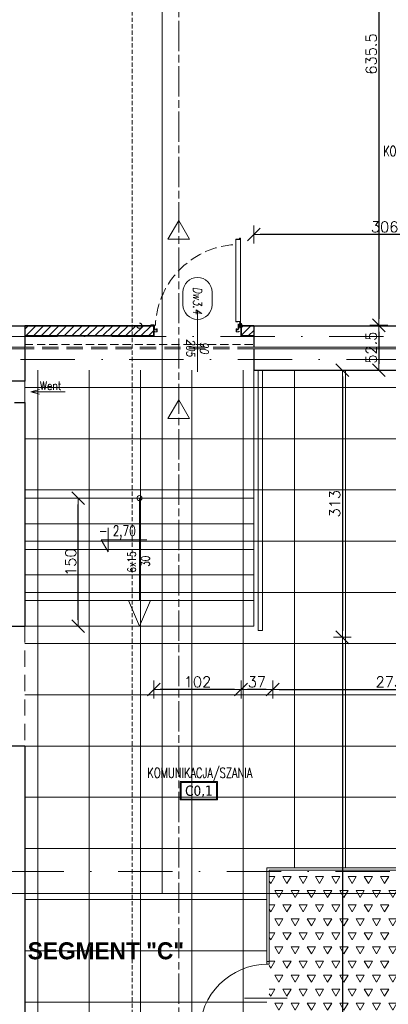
# Model space of a CAD drawing. Header units: millimetres. Extents: x 28291 to 177760, y -399809 to -170937.
# Tile 144 of 256: x 52599 to 53030, y -196383 to -195229. Entities that reach past the tile are written whole.
import ezdxf
from ezdxf.enums import TextEntityAlignment as Align

# ---------------------------------------------------------------- set-up
doc = ezdxf.new("R2010")
doc.units = ezdxf.units.MM
for name, pattern in [('CARKOVANA', [7.5, 5, -2.5]), ('CENTER', [0.6, 0.375, -0.075, 0.075, -0.075]), ('CHAIN', [0.3543, 0.2362, -0.0295, 0.0591, -0.0295]), ('DASHDOT', [25.4, 12.7, -6.35, 0, -6.35]), ('HIDDEN', [9.525, 6.35, -3.175]), ('Hidden Line', [391.222223, 282.222223, -109]), ('HIDDEN2', [4.7625, 3.175, -1.5875])]:
    doc.linetypes.add(name, pattern=pattern)
doc.layers.get('0').update_dxf_attribs({"lineweight": 0})
for name, color, linetype, lineweight in [('!! 0_ Istn-sciany', 3, 'Continuous', 30), ('!! 0_ Istn-widok', 1, 'Continuous', 15), ('!! 0_ Opis', 8, 'Continuous', 13), ('!! 0_Istn-went', 5, 'Continuous', 13), ('!! 0_Opis_pom', 9, 'Continuous', 13), ('!! 0_Widok', 1, 'Continuous', 15), ('!! 1_droga ewakuacyjna', 3, 'CHAIN', 20), ('!! 2_drzwi opis', 151, 'Continuous', 9), ('!! 2_posadzki gres 2 - komu', 200, 'Continuous', 9), ('!! 2_posadzki winyle 1', 31, 'Continuous', 9), ('!! wymiary osi', 250, 'Continuous', 9), ('0-osie-liniA', 14, 'DASHDOT', 5), ('Dimension (ISO)', 7, 'Continuous', 25), ('Model', 7, 'Continuous', 30)]:
    doc.layers.add(name, color=color, linetype=linetype, lineweight=lineweight)
doc.layers.add('!! 0_ramki', color=66, linetype='Continuous', lineweight=9, plot=False)
for name, color, linetype, lineweight, true_color in [('!! 1_drzwi-linia - zrealizowane', 7, 'Continuous', 5, 0x7a7a7a), ('!! 1_PROJ ŚCIANY  - zrealizowane', 9, 'Continuous', 35, 0x808080), ('!! 1_Wyburzenia', 252, 'CARKOVANA', 13, 0x696969), ('!! 2_OPIS DRZWI ZREAZL', 7, 'Continuous', 5, 0xb5b5b5)]:
    doc.layers.add(name, color=color, linetype=linetype, lineweight=lineweight, true_color=true_color)
doc.styles.add('50', font='ROMANS.shx', dxfattribs={"width": 0.8, "height": 10})
doc.styles.add('ARCHETYP', font='romans.shx', dxfattribs={"height": 15})
doc.styles.add('ARIAL', font='tahoma.ttf')
doc.styles.add('Note Text (ISO)', font='tahoma.ttf')
doc.styles.add('SIMPLEX', font='simplex.shx', dxfattribs={"width": 0.77})
doc.styles.add('STYLE10', font='arialbd.ttf')
doc.styles.add('TXT', font='simplex.shx')
doc.dimstyles.new('Default (ISO)', dxfattribs={"dimscale": 5, "dimtxt": 5, "dimasz": 5, "dimexe": 3.175, "dimexo": 0, "dimgap": 0.762, "dimtad": 1, "dimdec": 0, "dimrnd": 1e-08, "dimzin": 0, "dimtxsty": 'Note Text (ISO)', "dimcen": 0.09, "dimdle": 10, "dimclrd": 256, "dimclre": 256, "dimclrt": 256, "dimazin": 0, "dimtfac": 0.70104, "dimtmove": 0, "dimatfit": 3, "dimfxl": 1, "dimtolj": 1, "dimtzin": 0, "dimlwd": -1, "dimlwe": -1, "dimarcsym": 0})
doc.dimstyles.new('DIM50', dxfattribs={"dimscale": 5, "dimtxt": 2.5, "dimasz": 1.5, "dimexe": 0, "dimexo": 0, "dimgap": 0.5, "dimtad": 1, "dimdec": 4, "dimrnd": 0.5, "dimdsep": 46, "dimtxsty": 'TXT', "dimblk1": 'TICK1', "dimblk2": 'TICK1', "dimsah": 1, "dimcen": 0, "dimse1": 1, "dimse2": 1, "dimclrd": 1, "dimclre": 7, "dimclrt": 9, "dimadec": 0, "dimazin": 0, "dimtfac": 1, "dimtdec": 4, "dimtmove": 2, "dimatfit": 3, "dimldrblk": 'TICK1', "dimfxl": 1, "dimtolj": 1, "dimarcsym": 0})

# ---------------------------------------------------------------- blocks, each defined once
blk = doc.blocks.new('BLOK OSI')
at = {"layer": '0-osie-liniA', "ltscale": 5}
for points in [[(48639.33021, -195663.0883), (55424.2848, -195663.0883)], [(51837.14395, -195690.0883), (53504.05566, -195690.0883)], [(51570.03302, -196290.0883), (53810.60983, -196290.0883)]]:
    blk.add_lwpolyline(points, dxfattribs=at)
blk = doc.blocks.new('zaw-dr-90-p')
at = {"color": 2, "linetype": 'CENTER', "ltscale": 0.2}
for p, q in [((12, 0), (-12, 0)), ((0, 12), (0, -12)), ((24, 24), (31, 24)), ((24, 19), (31, 19))]:
    blk.add_line(p, q, dxfattribs=at)
at = {"ltscale": 0.2}
for p, q in [((10, 12), (6, 12)), ((10, 0), (10, 6))]:
    blk.add_line(p, q, dxfattribs=at)
blk.add_lwpolyline([(0, 6), (23, 6, 0.414214), (28, 11), (28, 31), (24, 31), (24, 11, -0.414214), (23, 10), (0, 10, 4.561698), (8, 6), (5, 4)], format="xyb", dxfattribs=at)
blk.add_lwpolyline([(0, 0), (-2, 0), (-2, 0), (0, 0), (0, 3), (0, 3), (0, 0), (3, 0), (3, 0), (0, 0), (0, -3), (0, -3)], close=True)
blk.add_lwpolyline([(10, 10), (10, 39), (6, 39), (6, 10)], dxfattribs=at)
blk.add_circle((0, 0), 6.5, dxfattribs=at)
blk = doc.blocks.new('drzwi 90- sc 12')
for p, q in [((-13620.3, 20410.2), (-13620.3, 20313.8)), ((-13614.9, 20409.9), (-13620.3, 20409.9)), ((-13616.1, 20410.3), (-13620.2, 20410.3)), ((-13616.1, 20410.3), (-13620, 20410.3)), ((-13618.2, 20410.3), (-13616.2, 20410.3)), ((-13618.2, 20410.3), (-13616.2, 20410.3)), ((-13616.1, 20410.3), (-13616.1, 20411.5)), ((-13616.1, 20411.5), (-13615, 20411.5)), ((-13614.9, 20411.4), (-13614.9, 20313.8)), ((-13620.3, 20313.5), (-13620.3, 20318)), ((-13614.9, 20312.3), (-13614.9, 20318)), ((-13715.6, 20308.3), (-13715.6, 20308.6)), ((-13715.6, 20307.7), (-13715.6, 20308.6)), ((-13715.6, 20307.8), (-13715.6, 20308.6)), ((-13715.6, 20307.7), (-13715.4, 20307.7)), ((-13614.9, 20313.8), (-13620.3, 20313.8)), ((-13618.2, 20313.4), (-13620.2, 20313.4)), ((-13618.2, 20313.7), (-13618.2, 20313.4)), ((-13618.2, 20313.7), (-13616.4, 20313.7)), ((-13617.8, 20311.1), (-13617.8, 20305.7)), ((-13617.8, 20311.1), (-13617.8, 20305.7)), ((-13616.2, 20309.9), (-13617.4, 20309.9)), ((-13616.2, 20309.9), (-13616.2, 20311)), ((-13615.9, 20313.2), (-13615.9, 20312.2)), ((-13615.9, 20312.2), (-13615, 20312.2)), ((-13715.8, 20302), (-13716.3, 20302)), ((-13616.8, 20302), (-13616.3, 20302))]:
    blk.add_line(p, q)
for points in [[(-13665.3, 20285), (-13665.3, 20325.8)], [(-13615.6, 20309.6), (-13615.3, 20309.6), (-13615.3, 20309.8), (-13616.3, 20309.8), (-13616.3, 20309.6), (-13615.9, 20309.6)]]:
    blk.add_lwpolyline(points)
at = {"lineweight": 30}
for points in [[(-13716.3, 20308.9), (-13721.3, 20308.9)], [(-13716.3, 20308.9), (-13716.3, 20296.9)], [(-13614.3, 20308.9), (-13609.3, 20308.9)], [(-13614.3, 20308.9), (-13614.3, 20296.9)]]:
    blk.add_lwpolyline(points, dxfattribs=at)
at = {"ltscale": 0.2}
for points in [[(-13715.6, 20307.5), (-13715.6, 20309.5, 0.414214), (-13715.9, 20309.8), (-13719.4, 20309.8, 0.414214), (-13719.8, 20309.5), (-13719.8, 20308.9), (-13719.6, 20308.9), (-13719.6, 20309.5, -0.414214), (-13719.4, 20309.6), (-13717, 20309.6)], [(-13717, 20309.6), (-13715.9, 20309.6, -0.414214), (-13715.7, 20309.5), (-13715.7, 20307.5)], [(-13715.7, 20307.8), (-13715.7, 20305.6, 0.414214), (-13715.4, 20305.2), (-13715, 20305.2, -0.414214), (-13714.8, 20305.1), (-13714.8, 20304.5, 0.414214), (-13714.5, 20304.1), (-13713.3, 20304.1, 0.414214), (-13712.9, 20304.5), (-13712.9, 20305.1, -1), (-13712.7, 20305.1), (-13712.7, 20302, -0.414214), (-13712.9, 20301.8), (-13715.4, 20301.8, -0.414214), (-13715.6, 20302), (-13715.6, 20302.5), (-13715.8, 20302.5), (-13715.8, 20302, 0.414214), (-13715.4, 20301.6), (-13712.9, 20301.6, 0.414214), (-13712.6, 20302), (-13712.6, 20305.1, 1), (-13713.1, 20305.1), (-13713.1, 20304.5, -0.414214), (-13713.3, 20304.3), (-13714.5, 20304.3, -0.414214), (-13714.6, 20304.5), (-13714.6, 20305.1, 0.414214), (-13715, 20305.4), (-13715.4, 20305.4, -0.414214), (-13715.6, 20305.6), (-13715.6, 20307.6)], [(-13615.9, 20309.6), (-13616.6, 20309.6, 0.414214), (-13616.8, 20309.5), (-13616.8, 20305.6, -0.414214), (-13617.1, 20305.2), (-13617.6, 20305.2, 0.414214), (-13617.7, 20305.1), (-13617.7, 20304.5, -0.414214), (-13618.1, 20304.1), (-13619.3, 20304.1, -0.414214), (-13619.6, 20304.5), (-13619.6, 20305.1, 1), (-13619.8, 20305.1), (-13619.8, 20302, 0.414214), (-13619.6, 20301.8), (-13617.1, 20301.8, 0.414214), (-13616.9, 20302), (-13616.9, 20302.5), (-13616.8, 20302.5), (-13616.8, 20302, -0.414214), (-13617.1, 20301.6), (-13619.6, 20301.6, -0.414214), (-13620, 20302), (-13620, 20305.1, -1), (-13619.4, 20305.1), (-13619.4, 20304.5, 0.414214), (-13619.3, 20304.3), (-13618.1, 20304.3, 0.414214), (-13617.9, 20304.5), (-13617.9, 20305.1, -0.414214), (-13617.6, 20305.4), (-13617.1, 20305.4, 0.414214), (-13617, 20305.6), (-13617, 20309.5, -0.414214), (-13616.6, 20309.8), (-13613.1, 20309.8, -0.414214), (-13612.8, 20309.5), (-13612.8, 20308.9), (-13612.9, 20308.9), (-13612.9, 20309.5, 0.414214), (-13613.1, 20309.6), (-13615.6, 20309.6)]]:
    blk.add_lwpolyline(points, format="xyb", dxfattribs=at)
blk.add_lwpolyline([(-13616.8, 20308.8), (-13617, 20308.8), (-13617, 20307.4), (-13616.8, 20307.4)], close=True)
for centre, radius, start, end in [((-13620.2, 20410.2), 0.1, 90, 180), ((-13615, 20411.4), 0.1, 0, 90), ((-13620.2, 20313.5), 0.1, 180, 270), ((-13616.4, 20313.2), 0.5, 0, 90), ((-13616.3, 20311), 0.1, 0, 90), ((-13615, 20312.3), 0.1, 270, 0)]:
    blk.add_arc(centre, radius, start, end)
at = {"linetype": 'Hidden Line', "lineweight": 9, "ltscale": 0.05}
blk.add_arc((-13615.5, 20305.1), 99.1, 94.8005, 177.6944, dxfattribs=at)
at = {"xscale": 0.09999999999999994, "yscale": 0.09999999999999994, "zscale": 0.09999999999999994, "rotation": 180.0000000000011}
blk.add_blockref('zaw-dr-90-p', (-13614.9, 20310.9), dxfattribs=at)
blk = doc.blocks.new('1_ok-opis')
blk.add_line((0, 111.6), (0, 50))
for points in [[(-17, 128.6), (-17, 143.6)], [(17, 128.6), (17, 143.6)]]:
    blk.add_lwpolyline(points)
for centre, start, end in [((0, 143.6), 0, 180), ((0, 128.6), 180, 0)]:
    blk.add_arc(centre, 17, start, end)
at = {"style": 'ARCHETYP'}
for tag, height, rotation, p in [('NR', 12, 90, (0, 136.9)), ('NR', 12, 270, (0, 136.9)), ('SZEROKOŚĆ', 10, 90, (-8, 78.3)), ('WYSOKOŚĆ', 10, 270, (-8, 78.3)), ('WYSOKOŚĆ', 10, 90, (8, 78.3)), ('SZEROKOŚĆ', 10, 270, (8, 78.3))]:
    blk.add_attdef(tag, text='', height=height, rotation=rotation, dxfattribs=at).set_placement(p, align=Align.MIDDLE)
blk = doc.blocks.new('*D1405')
at = {"layer": 'DEFPOINTS', "color": 0, "transparency": 16777216}
for p in [(-690, 120), (510, 120), (510, 19)]:
    blk.add_point(p, dxfattribs=at)
at = {"layer": 'Dimension (ISO)', "transparency": 16777216}
for p, q in [((-690, 120), (-690, 3)), ((510, 120), (510, 3)), ((-665, 19), (485, 19))]:
    blk.add_line(p, q, dxfattribs=at)
for points in [[(-665, 23), (-665, 15), (-690, 19)], [(485, 23), (485, 15), (510, 19)]]:
    blk.add_solid(points, dxfattribs=at)
at = {"layer": 'Dimension (ISO)', "lineweight": 9, "transparency": 16777216, "insert": (-161, 49), "char_height": 25, "attachment_point": 1, "style": 'Note Text (ISO)'}
blk.add_mtext('\\A1;1200', dxfattribs=at)
blk = doc.blocks.new('TICK1')
at = {"color": 2}
blk.add_line((-1, -1), (1, 1), dxfattribs=at)
at = {"color": 0}
for p, q in [((0, 0), (-1, 0)), ((0, -1.4), (0, 1.4))]:
    blk.add_line(p, q, dxfattribs=at)
blk = doc.blocks.new('*D2408')
at = {"layer": '!! wymiary osi', "color": 1, "lineweight": -2, "transparency": 16777216}
blk.add_line((53018.8, -194959.1), (53018.8, -195579.6), dxfattribs=at)
at = {"layer": 'DEFPOINTS', "color": 0, "transparency": 16777216}
for p in [(53018.8, -194951.6), (53018.8, -195587.1), (53018.8, -195587.1)]:
    blk.add_point(p, dxfattribs=at)
at = {"layer": '!! wymiary osi', "color": 1, "lineweight": -2, "transparency": 16777216, "xscale": 7.5, "yscale": 7.5, "zscale": 7.5}
for p, rotation in [((53018.8, -194951.6), 90), ((53018.8, -195587.1), 270)]:
    blk.add_blockref('TICK1', p, dxfattribs=dict(at, rotation=rotation))
at = {"layer": '!! wymiary osi', "color": 9, "transparency": 16777216, "insert": (53010, -195269.3), "char_height": 12.5, "attachment_point": 5, "rotation": 90, "style": 'TXT'}
blk.add_mtext('\\A1;635.5', dxfattribs=at)
blk = doc.blocks.new('*D2409')
at = {"layer": '!! wymiary osi', "color": 1, "lineweight": -2, "transparency": 16777216}
blk.add_line((53018.8, -195594.6), (53018.8, -195632.1), dxfattribs=at)
at = {"layer": 'DEFPOINTS', "color": 0, "transparency": 16777216}
for p in [(53018.8, -195587.1), (53018.8, -195639.6), (53020.2, -195639.6)]:
    blk.add_point(p, dxfattribs=at)
at = {"layer": '!! wymiary osi', "color": 1, "lineweight": -2, "transparency": 16777216, "xscale": 7.5, "yscale": 7.5, "zscale": 7.5}
for p, rotation in [((53018.8, -195587.1), 90), ((53018.8, -195639.6), 270)]:
    blk.add_blockref('TICK1', p, dxfattribs=dict(at, rotation=rotation))
at = {"layer": '!! wymiary osi', "color": 9, "transparency": 16777216, "insert": (53010, -195613.3), "char_height": 12.5, "attachment_point": 5, "rotation": 90, "style": 'TXT'}
blk.add_mtext('\\A1;52.5', dxfattribs=at)
blk = doc.blocks.new('*D2476')
at = {"layer": '!! wymiary osi', "color": 1, "lineweight": -2, "transparency": 16777216}
blk.add_line((53171.2, -195480.6), (52880.2, -195480.6), dxfattribs=at)
at = {"layer": 'DEFPOINTS', "color": 0, "transparency": 16777216}
for p in [(52872.7, -195480.6), (52872.7, -195587.1), (53178.7, -195587.6)]:
    blk.add_point(p, dxfattribs=at)
at = {"layer": '!! wymiary osi', "color": 1, "lineweight": -2, "transparency": 16777216, "xscale": 7.5, "yscale": 7.5, "zscale": 7.5, "rotation": 180}
blk.add_blockref('TICK1', (52872.7, -195480.6), dxfattribs=at)
at = {"layer": '!! wymiary osi', "color": 1, "lineweight": -2, "transparency": 16777216, "xscale": 7.5, "yscale": 7.5, "zscale": 7.5}
blk.add_blockref('TICK1', (53178.7, -195480.6), dxfattribs=at)
at = {"layer": '!! wymiary osi', "color": 9, "transparency": 16777216, "insert": (53025.7, -195471.8), "char_height": 12.5, "attachment_point": 5, "style": 'TXT'}
blk.add_mtext('\\A1;306', dxfattribs=at)
blk = doc.blocks.new('*D2477')
at = {"layer": '!! wymiary osi', "color": 1, "lineweight": -2, "transparency": 16777216}
blk.add_line((52976.2, -195647.1), (52976.2, -195945.1), dxfattribs=at)
at = {"layer": 'DEFPOINTS', "color": 0, "transparency": 16777216}
for p in [(52894.7, -195639.6), (52894.7, -195952.6), (52976.2, -195952.6)]:
    blk.add_point(p, dxfattribs=at)
at = {"layer": '!! wymiary osi', "color": 1, "lineweight": -2, "transparency": 16777216, "xscale": 7.5, "yscale": 7.5, "zscale": 7.5}
for p, rotation in [((52976.2, -195639.6), 90), ((52976.2, -195952.6), 270)]:
    blk.add_blockref('TICK1', p, dxfattribs=dict(at, rotation=rotation))
at = {"layer": '!! wymiary osi', "color": 9, "transparency": 16777216, "insert": (52967.4, -195796.1), "char_height": 12.5, "attachment_point": 5, "rotation": 90, "style": 'TXT'}
blk.add_mtext('\\A1;313', dxfattribs=at)
blk = doc.blocks.new('*D2478')
at = {"layer": '!! wymiary osi', "color": 1, "lineweight": -2, "transparency": 16777216}
blk.add_line((52887.2, -196013.7), (52865.2, -196013.7), dxfattribs=at)
at = {"layer": 'DEFPOINTS', "color": 0, "transparency": 16777216}
for p in [(52857.7, -195952.6), (52894.7, -195952.6), (52857.7, -196013.7)]:
    blk.add_point(p, dxfattribs=at)
at = {"layer": '!! wymiary osi', "color": 1, "lineweight": -2, "transparency": 16777216, "xscale": 7.5, "yscale": 7.5, "zscale": 7.5, "rotation": 180}
blk.add_blockref('TICK1', (52857.7, -196013.7), dxfattribs=at)
at = {"layer": '!! wymiary osi', "color": 1, "lineweight": -2, "transparency": 16777216, "xscale": 7.5, "yscale": 7.5, "zscale": 7.5}
blk.add_blockref('TICK1', (52894.7, -196013.7), dxfattribs=at)
at = {"layer": '!! wymiary osi', "color": 9, "transparency": 16777216, "insert": (52876.2, -196004.9), "char_height": 12.5, "attachment_point": 5, "style": 'TXT'}
blk.add_mtext('\\A1;37', dxfattribs=at)
blk = doc.blocks.new('*D2479')
at = {"layer": '!! wymiary osi', "color": 1, "lineweight": -2, "transparency": 16777216}
blk.add_line((52850.2, -196013.7), (52763.2, -196013.7), dxfattribs=at)
at = {"layer": 'DEFPOINTS', "color": 0, "transparency": 16777216}
for p in [(52755.7, -195952.6), (52857.7, -195952.6), (52755.7, -196013.7)]:
    blk.add_point(p, dxfattribs=at)
at = {"layer": '!! wymiary osi', "color": 1, "lineweight": -2, "transparency": 16777216, "xscale": 7.5, "yscale": 7.5, "zscale": 7.5, "rotation": 180}
blk.add_blockref('TICK1', (52755.7, -196013.7), dxfattribs=at)
at = {"layer": '!! wymiary osi', "color": 1, "lineweight": -2, "transparency": 16777216, "xscale": 7.5, "yscale": 7.5, "zscale": 7.5}
blk.add_blockref('TICK1', (52857.7, -196013.7), dxfattribs=at)
at = {"layer": '!! wymiary osi', "color": 9, "transparency": 16777216, "insert": (52806.7, -196004.9), "char_height": 12.5, "attachment_point": 5, "style": 'TXT'}
blk.add_mtext('\\A1;102', dxfattribs=at)
blk = doc.blocks.new('*D2481')
at = {"layer": '!! wymiary osi', "color": 1, "lineweight": -2, "transparency": 16777216}
blk.add_line((52902.2, -196013.7), (53160.2, -196013.7), dxfattribs=at)
at = {"layer": 'DEFPOINTS', "color": 0, "transparency": 16777216}
for p in [(52894.7, -195952.6), (53167.7, -195952.6), (53167.7, -196013.7)]:
    blk.add_point(p, dxfattribs=at)
at = {"layer": '!! wymiary osi', "color": 1, "lineweight": -2, "transparency": 16777216, "xscale": 7.5, "yscale": 7.5, "zscale": 7.5, "rotation": 180}
blk.add_blockref('TICK1', (52894.7, -196013.7), dxfattribs=at)
at = {"layer": '!! wymiary osi', "color": 1, "lineweight": -2, "transparency": 16777216, "xscale": 7.5, "yscale": 7.5, "zscale": 7.5}
blk.add_blockref('TICK1', (53167.7, -196013.7), dxfattribs=at)
at = {"layer": '!! wymiary osi', "color": 9, "transparency": 16777216, "insert": (53031.2, -196004.9), "char_height": 12.5, "attachment_point": 5, "style": 'TXT'}
blk.add_mtext('\\A1;273', dxfattribs=at)
blk = doc.blocks.new('*D2599')
at = {"layer": '!! wymiary osi', "color": 1, "lineweight": -2, "transparency": 16777216}
blk.add_line((52667.1, -195932.1), (52667.1, -195797.1), dxfattribs=at)
at = {"layer": 'DEFPOINTS', "color": 0, "transparency": 16777216}
for p in [(52604.7, -195789.6), (52667.1, -195789.6), (52604.7, -195939.6)]:
    blk.add_point(p, dxfattribs=at)
at = {"layer": '!! wymiary osi', "color": 1, "lineweight": -2, "transparency": 16777216, "xscale": 7.5, "yscale": 7.5, "zscale": 7.5}
for p, rotation in [((52667.1, -195789.6), 90), ((52667.1, -195939.6), 270)]:
    blk.add_blockref('TICK1', p, dxfattribs=dict(at, rotation=rotation))
at = {"layer": '!! wymiary osi', "color": 9, "transparency": 16777216, "insert": (52658.4, -195864.6), "char_height": 12.5, "attachment_point": 5, "rotation": 90, "style": 'TXT'}
blk.add_mtext('\\A1;150', dxfattribs=at)
blk = doc.blocks.new('*D2600')
at = {"layer": '!! wymiary osi', "color": 1, "lineweight": -2, "transparency": 16777216}
blk.add_line((52976.2, -195960.1), (52976.2, -197107.1), dxfattribs=at)
at = {"layer": 'DEFPOINTS', "color": 0, "transparency": 16777216}
for p in [(52894.7, -195952.6), (52894.7, -197114.6), (52976.2, -197114.6)]:
    blk.add_point(p, dxfattribs=at)
at = {"layer": '!! wymiary osi', "color": 1, "lineweight": -2, "transparency": 16777216, "xscale": 7.5, "yscale": 7.5, "zscale": 7.5}
for p, rotation in [((52976.2, -195952.6), 90), ((52976.2, -197114.6), 270)]:
    blk.add_blockref('TICK1', p, dxfattribs=dict(at, rotation=rotation))
at = {"layer": '!! wymiary osi', "color": 9, "transparency": 16777216, "insert": (52967.4, -196500.9), "char_height": 12.5, "attachment_point": 5, "rotation": 90, "style": 'TXT'}
blk.add_mtext('\\A1;1162', dxfattribs=at)
blk = doc.blocks.new('oznaczenie przekroi')
at = {"layer": '!! 1_Wyburzenia'}
blk.add_lwpolyline([(88789.9, -193651.7), (88789.9, -199799.7)], dxfattribs=at)
blk = doc.blocks.new('A$C11ef928a')
at = {"layer": 'Dimension (ISO)', "lineweight": 9}
dim = blk.add_linear_dim(base=(510.2, 18.8), p1=(-689.8, 120.2), p2=(510.2, 120.2), angle=180, dimstyle='Default (ISO)', override={"dimdec": 0, "dimlfac": 1, "dimtp": 0, "dimtm": 0, "dimtdec": 2, "dimtofl": 0, "dimatfit": 1}, dxfattribs=at)
dim.commit()
dim.dimension.update_dxf_attribs({"geometry": '*D1405', "text_midpoint": (-125.7, 18.8), "dimtype": 128})

msp = doc.modelspace()

# ---------------------------------------------------------------- hatches: boundary and pattern name
at = {"layer": '!! 2_drzwi opis'}
h = msp.add_hatch(dxfattribs=at)
h.set_pattern_fill('ANSI31', color=256, scale=2)
h.paths.add_polyline_path([(52755.71142, -195587.5883), (52604.71142, -195587.5883), (52604.71142, -195599.5883), (52755.71142, -195599.5883)])
at = {"layer": '!! 2_posadzki gres 2 - komu', "linetype": 'Continuous'}
h = msp.add_hatch(dxfattribs=at)
h.set_pattern_fill('_USER', color=256, scale=60, double=1, pattern_type=0)
h.set_pattern_definition([(0, (0, 0), (0, 60), []), (90, (0, 0), (-60, 4e-15), [])])
h.paths.add_polyline_path([(52370.71142, -197414.5883), (53167.71142, -197414.5883), (53167.71142, -197139.5883), (53047.71142, -197139.5883), (53047.71142, -197128.5883), (52887.71142, -197128.5883), (52887.71142, -196222.5883), (53167.71142, -196222.5883), (53167.71142, -195639.5883), (52604.71142, -195639.5883), (52604.71142, -197139.5883), (52370.71142, -197139.5883)])
at = {"layer": '!! 2_posadzki winyle 1'}
h = msp.add_hatch(dxfattribs=at)
h.set_pattern_fill('TRIANG', color=256, scale=2, style=0)
h.paths.add_polyline_path([(52890.71142, -197125.5883), (53047.71142, -197125.5883), (53047.71142, -197114.5883), (53167.71142, -197114.5883), (53167.71142, -196839.5883), (53047.71142, -196839.5883), (53047.71142, -196814.5883), (53167.71142, -196814.5883), (53167.71142, -196225.5883), (52890.71142, -196225.5883)])
at = {"layer": 'Model'}
h = msp.add_hatch(dxfattribs=at)
h.set_pattern_fill('ANSI31', color=256, scale=2)
edge = h.paths.add_edge_path()
edge.add_line((52872.71142, -195587.5883), (52857.71142, -195587.5883))
edge.add_line((52857.71142, -195587.5883), (52857.71142, -195599.5883))
edge.add_line((52857.71142, -195599.5883), (52872.71142, -195599.5883))

# ---------------------------------------------------------------- linework, layer by layer
at = {"layer": '!! 0_ Istn-sciany'}
for points in [[(52004.71142, -195587.5883), (52604.71142, -195587.5883)], [(52604.71142, -195587.5883), (52604.71142, -195612.5883)], [(52872.71142, -195587.5883), (53178.71142, -195587.5883)], [(52872.71142, -195587.5883), (52872.71142, -195612.5883)], [(52604.71142, -195614.5883), (52604.71142, -195652.5883)], [(52872.71142, -195614.5883), (52872.71142, -195639.5883)], [(52872.71142, -195639.5883), (53167.71142, -195639.5883)], [(52604.71142, -195652.5883), (52567.71142, -195652.5883)], [(52592.71142, -195677.5883), (52604.71142, -195677.5883)], [(52604.71142, -195677.5883), (52604.71142, -195939.5883)], [(52579.71142, -195939.5883), (52604.71142, -195939.5883)], [(52579.71142, -196079.5883), (52604.71142, -196079.5883)], [(52604.71142, -196079.5883), (52604.71142, -196479.5883)]]:
    msp.add_lwpolyline(points, dxfattribs=at)
at = {"layer": '!! 0_ Istn-widok'}
for points in [[(51976.71142, -195612.5883), (52604.71142, -195612.5883)], [(51978.71142, -195614.5883), (52604.71142, -195614.5883)], [(52604.71142, -195612.5883), (52604.71142, -195614.5883)], [(52872.71142, -195612.5883), (53178.71142, -195612.5883)], [(52872.71142, -195614.5883), (53179.71142, -195614.5883)], [(52872.71142, -195639.5883), (52872.71142, -195939.5883)], [(52877.71142, -195639.5883), (52877.71142, -195944.5883)], [(52882.71142, -195639.5883), (52882.71142, -195944.5883)], [(52604.71142, -195789.5883), (52872.71142, -195789.5883)], [(52604.71142, -195789.5883), (52872.71142, -195789.5883)], [(52738.71142, -195909.5883), (52738.71142, -195789.5883)], [(52604.71142, -195819.5883), (52872.71142, -195819.5883)], [(52604.71142, -195849.5883), (52872.71142, -195849.5883)], [(52604.71142, -195879.5883), (52872.71142, -195879.5883)], [(52604.71142, -195909.5883), (52872.71142, -195909.5883)], [(52604.71142, -195939.5883), (52872.71142, -195939.5883)], [(52877.71142, -195944.5883), (52882.71142, -195944.5883)], [(52887.71142, -196222.5883), (53167.71142, -196222.5883)], [(52887.71142, -196222.5883), (52887.71142, -196332.5883)], [(52890.71142, -196225.5883), (53167.71142, -196225.5883)], [(52890.71142, -196225.5883), (52890.71142, -196332.5883)], [(52861.71142, -196375.5883), (52911.71142, -196375.5883)]]:
    msp.add_lwpolyline(points, dxfattribs=at)
at = {"layer": '!! 0_ Istn-widok', "color": 1, "linetype": 'HIDDEN', "ltscale": 3, "true_color": 0xee1111}
for points in [[(52872.71142, -195612.5883), (52604.71142, -195612.5883)], [(52872.71142, -195614.5883), (52604.71142, -195614.5883)]]:
    msp.add_lwpolyline(points, dxfattribs=at)
at = {"layer": '!! 0_ Istn-widok', "linetype": 'HIDDEN', "ltscale": 3}
for points in [[(52872.71142, -195789.5883), (52604.71142, -195789.5883)], [(52604.71142, -195939.5883), (52604.71142, -196079.5883)]]:
    msp.add_lwpolyline(points, dxfattribs=at)
at = {"layer": '!! 0_ Istn-widok'}
msp.add_lwpolyline([(52887.71142, -196335.5883), (52887.71142, -196332.5883), (52890.71142, -196332.5883), (52890.71142, -196335.5883)], close=True, dxfattribs=at)
msp.add_circle((52738.71142, -195789.5883), 3, dxfattribs=at)
msp.add_arc((52889.21142, -196415.5883), 80, 90.00000004, 180.00000004, dxfattribs=at)
at = {"layer": '!! 0_ Opis'}
for points in [[(52702.02009, -195824.38967), (52702.02009, -195852.39144)], [(52702.02009, -195852.39144), (52693.93668, -195838.39056)], [(52693.93668, -195838.39056), (52747.37089, -195838.39056)]]:
    msp.add_lwpolyline(points, dxfattribs=at)
at = {"layer": '!! 0_Istn-went'}
for points in [[(52604.71142, -195652.5883), (52604.71142, -195677.5883)], [(52611.73547, -195665.0883), (52621.73547, -195662.40881)], [(52651.782, -195665.0883), (52611.73547, -195665.0883)], [(52611.73547, -195665.0883), (52621.73547, -195667.76779)]]:
    msp.add_lwpolyline(points, dxfattribs=at)
at = {"layer": '!! 0_Opis_pom', "ltscale": 0.7}
for points in [[(52786.60775, -196143.22208), (52830.12775, -196143.22208), (52830.12775, -196121.46208), (52786.60775, -196121.46208)], [(52787.69575, -196142.13408), (52829.03975, -196142.13408), (52829.03975, -196122.55008), (52787.69575, -196122.55008)]]:
    msp.add_lwpolyline(points, close=True, dxfattribs=at)
at = {"layer": '!! 0_ramki'}
for points in [[(48565.42916, -193282.57641), (52765.42916, -193282.57641), (52765.42916, -196252.57641), (48565.42916, -196252.57641)], [(52465.42916, -193282.57641), (56665.42916, -193282.57641), (56665.42916, -196252.57641), (52465.42916, -196252.57641)]]:
    msp.add_lwpolyline(points, close=True, dxfattribs=at)
at = {"layer": '!! 0_Widok'}
for points in [[(52738.71142, -195939.5883), (52725.82751, -195909.5883)], [(52738.71142, -195939.5883), (52751.59534, -195909.5883)]]:
    msp.add_lwpolyline(points, dxfattribs=at)
at = {"layer": '!! 1_droga ewakuacyjna', "ltscale": 150}
msp.add_lwpolyline([(52156.71142, -196844.5883), (52156.71142, -196753.86725), (52784.86834, -196753.86725), (52784.86834, -195037.52763), (52339.5115, -195037.52763)], dxfattribs=at)
for points in [[(52784.86834, -195464.31597), (52797.53183, -195486.24978), (52772.20485, -195486.24978)], [(52784.86834, -195674.31597), (52797.53183, -195696.24978), (52772.20485, -195696.24978)]]:
    msp.add_lwpolyline(points, close=True, dxfattribs=at)
at = {"layer": '!! 1_PROJ ŚCIANY  - zrealizowane'}
for points in [[(52604.71142, -195587.5883), (52755.71142, -195587.5883), (52755.71142, -195599.5883), (52604.71142, -195599.5883)], [(52872.71142, -195587.5883), (52857.71142, -195587.5883), (52857.71142, -195599.5883), (52872.71142, -195599.5883)]]:
    msp.add_lwpolyline(points, dxfattribs=at)
at = {"layer": '!! 1_Wyburzenia', "color": 1, "linetype": 'HIDDEN2', "ltscale": 3, "true_color": 0xee1111}
msp.add_lwpolyline([(52604.71142, -195609.5883), (52872.71142, -195609.5883)], dxfattribs=at)
msp.add_circle((52738.71142, -195587.5883), 3, dxfattribs=at)

# ---------------------------------------------------------------- block references
at = {"layer": '!! 0_ Istn-sciany'}
msp.add_blockref('BLOK OSI', (0, 63), dxfattribs=at)
at = {"layer": '!! 1_drzwi-linia - zrealizowane'}
msp.add_blockref('drzwi 90- sc 12', (66471.98113, -215896.51072), dxfattribs=at)
at = {"layer": '!! 1_Wyburzenia'}
msp.add_blockref('oznaczenie przekroi', (-36059.54271, -150), dxfattribs=at)
at = {"layer": '!! 2_OPIS DRZWI ZREAZL'}
ref = msp.add_blockref('1_ok-opis', (52806.71146, -195691.692), dxfattribs=dict(at, xscale=-1, rotation=359.9999963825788))
ref.add_attrib('WYSOKOŚĆ', '205', dxfattribs={"layer": '0', "height": 10, "rotation": 269.99999638, "style": '50', "oblique": 10, "width": 0.8}).set_placement((52798.71146, -195613.40115), align=Align.MIDDLE)
ref.add_attrib('SZEROKOŚĆ', '90', dxfattribs={"layer": '0', "height": 10, "rotation": 269.99999638, "style": '50', "oblique": 10, "width": 0.8}).set_placement((52814.71146, -195613.40115), align=Align.MIDDLE)
ref.add_attrib('NR', 'Dw3.4', dxfattribs={"layer": '0', "height": 10, "rotation": 269.99999638, "style": '50', "oblique": 10, "width": 0.8}).set_placement((52806.71147, -195558.10112), align=Align.MIDDLE)
at = {"xscale": -0.1, "yscale": 0.1, "zscale": 0.1, "rotation": 90}
msp.add_blockref('A$C11ef928a', (82225.12684, -195364.3052), dxfattribs=at)

# ---------------------------------------------------------------- texts
at = {"layer": '!! 0_ Opis'}
for s, height, style, width, p in [('- 2,70', 12, 'SIMPLEX', 0.75, (52691.33264, -195833.81244)), ('SEGMENT "C"', 20, 'STYLE10', 0.95, (52608.06834, -196329.87666))]:
    msp.add_text(s, height=height, dxfattribs=dict(at, style=style, width=width)).set_placement(p)
at = {"layer": '!! 0_ Opis', "style": 'SIMPLEX', "width": 0.75}
for s, p in [('6x15', (52734.67713, -195876.76887)), ('30', (52750.8282, -195869.90102))]:
    msp.add_text(s, height=10, rotation=90, dxfattribs=at).set_placement(p)
at = {"layer": '!! 0_Istn-went', "style": 'ARCHETYP', "width": 0.8}
msp.add_text('Went', height=10, rotation=359.99999996, dxfattribs=at).set_placement((52622.40523, -195662.75808))
at = {"layer": '!! 0_Opis_pom', "ltscale": 0.7, "style": 'TXT', "width": 0.7}
for s, p in [('KOMUNIKACJA', (53062.28817, -195388.93028)), ('KOMUNIKACJA/SZANIA', (52809.48288, -196117.41577))]:
    msp.add_text(s, height=12, dxfattribs=at).set_placement(p, align=Align.CENTER)
at = {"layer": '!! 0_Opis_pom', "ltscale": 0.7, "style": 'ARIAL'}
msp.add_attdef('C0,1', text='', height=11.968, dxfattribs=at).set_placement((52808.36775, -196132.34208), align=Align.MIDDLE_CENTER)

# ---------------------------------------------------------------- dimensions: what is measured, and where the dimension line sits
at = {"layer": '!! wymiary osi'}
for base, p1, p2, picture, middle in [((53018.78015, -195587.0883), (53018.78015, -194951.5883), (53018.78015, -195587.0883), '*D2408', (53010.03015, -195269.3383)), ((53018.78015, -195639.5883), (53018.78015, -195587.0883), (53020.21142, -195639.5883), '*D2409', (53010.03015, -195613.3383)), ((52976.18686, -195952.5883), (52894.71142, -195639.5883), (52894.71142, -195952.5883), '*D2477', (52967.43686, -195796.0883)), ((52667.13932, -195789.5883), (52604.71142, -195939.5883), (52604.71142, -195789.5883), '*D2599', (52658.38932, -195864.5883))]:
    dim = msp.add_linear_dim(base=base, p1=p1, p2=p2, angle=90, dimstyle='DIM50', dxfattribs=at)
    dim.commit()
    dim.dimension.update_dxf_attribs({"geometry": picture, "text_midpoint": middle})
for base, p1, p2, picture, middle in [((52872.71142, -195480.55163), (53178.71142, -195587.5883), (52872.71142, -195587.0883), '*D2476', (53025.71142, -195471.80163)), ((52755.71142, -196013.65337), (52857.71142, -195952.5883), (52755.71142, -195952.5883), '*D2479', (52806.71142, -196004.90337)), ((52857.71142, -196013.65337), (52894.71142, -195952.5883), (52857.71142, -195952.5883), '*D2478', (52876.21142, -196004.90337)), ((53167.71142, -196013.65337), (52894.71142, -195952.5883), (53167.71142, -195952.5883), '*D2481', (53031.21142, -196004.90337))]:
    dim = msp.add_linear_dim(base=base, p1=p1, p2=p2, dimstyle='DIM50', dxfattribs=at)
    dim.commit()
    dim.dimension.update_dxf_attribs({"geometry": picture, "text_midpoint": middle})
dim = msp.add_linear_dim(base=(52976.18686, -197114.5883), p1=(52894.71142, -195952.5883), p2=(52894.71142, -197114.5883), angle=90, dimstyle='DIM50', dxfattribs=at)
dim.commit()
dim.dimension.update_dxf_attribs({"geometry": '*D2600', "text_midpoint": (52967.43686, -196500.87865), "dimtype": 160})

doc.saveas('drawing.dxf')
